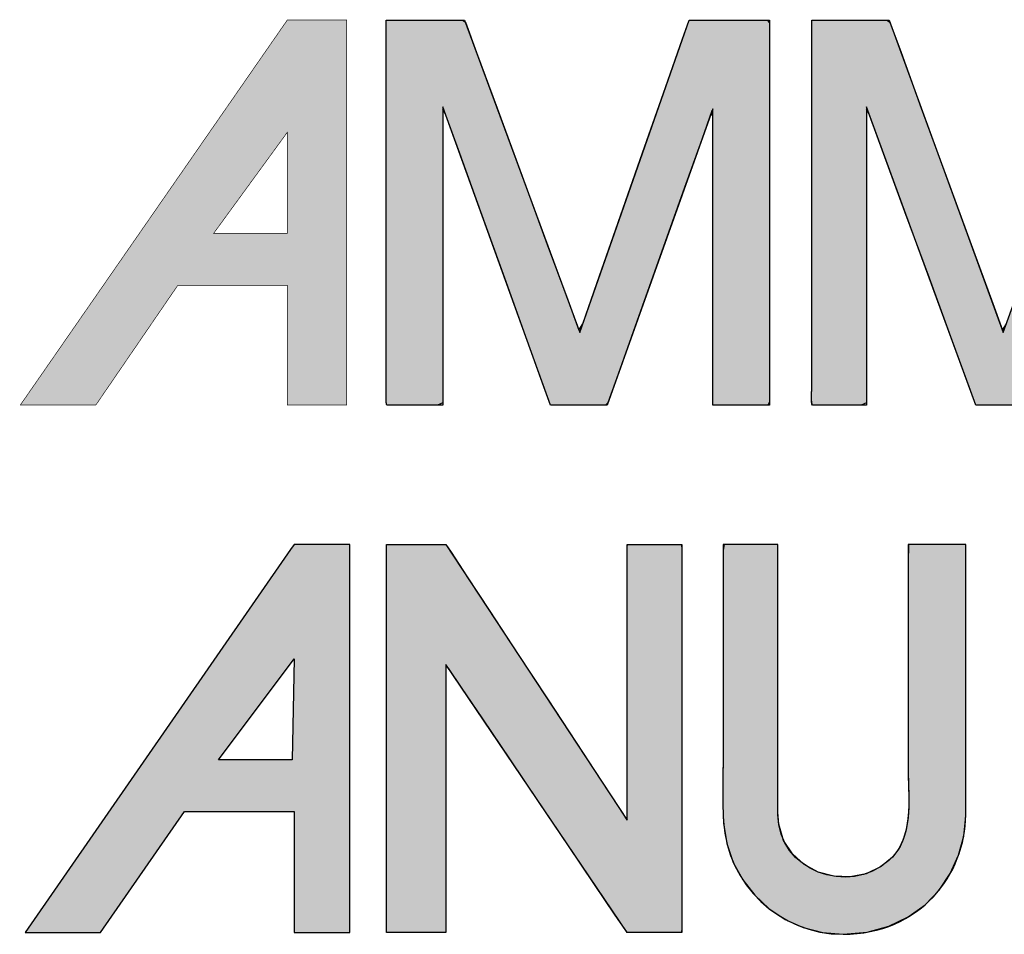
# Model space of a CAD drawing. Header units: inches. Extents: x 0 to 52.8, y 0 to 39.5.
# Tile 5 of 11: x 44.5 to 46.7, y 3.1 to 5.1. Entities that reach past the tile are written whole.
import ezdxf

# ---------------------------------------------------------------- set-up
doc = ezdxf.new("R2010")
doc.units = ezdxf.units.IN
doc.header["$MEASUREMENT"] = 0
doc.layers.add('Default', color=7, linetype='Continuous')

# ---------------------------------------------------------------- blocks, each defined once
blk = doc.blocks.new('block_2')
at = {"layer": 'Default', "linetype": 'Continuous'}
h = blk.add_hatch(color=7, dxfattribs=at)
h.paths.add_polyline_path([(-0.5436333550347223, 0.2206353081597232), (-0.6911349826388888, 0.0079345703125), (-0.6491834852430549, 0.0079345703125), (-0.6024983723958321, 0.0750664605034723), (-0.5416666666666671, 0.0750664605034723), (-0.5416666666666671, 0.0079345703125), (-0.5107286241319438, 0.0079345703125), (-0.5107286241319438, 0.2234700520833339), (-0.5416666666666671, 0.2234700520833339)])
h.paths.add_polyline_path([(-0.5836452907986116, 0.1038750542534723), (-0.5427110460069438, 0.1038750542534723), (-0.5416666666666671, 0.160013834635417)])
for points in [[(-0.4902818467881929, 0.2234700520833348), (-0.4902818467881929, 0.208899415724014), (-0.4902818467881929, 0.1943299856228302), (-0.490281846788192, 0.1797614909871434), (-0.4902818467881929, 0.1651936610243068), (-0.490281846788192, 0.1506262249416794), (-0.490281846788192, 0.1360589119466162), (-0.490281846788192, 0.1214914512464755), (-0.4902818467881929, 0.1069235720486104), (-0.4902818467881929, 0.0923550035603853), (-0.4902818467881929, 0.0828404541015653), (-0.4902818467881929, 0.0720888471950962), (-0.490281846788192, 0.0602381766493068), (-0.4902818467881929, 0.0480375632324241), (-0.4902818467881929, 0.0362361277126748), (-0.490281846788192, 0.0255829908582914), (-0.490281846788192, 0.0168272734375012), (-0.4902818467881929, 0.0107180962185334), (-0.4902818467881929, 0.0080045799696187), (-0.4895269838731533, 0.0079345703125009), (-0.4868449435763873, 0.0079345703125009), (-0.4827233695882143, 0.0079345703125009), (-0.4776900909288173, 0.0079345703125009), (-0.4722729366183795, 0.0079345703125), (-0.4669997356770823, 0.0079345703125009), (-0.4623983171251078, 0.0079345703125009), (-0.4589965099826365, 0.0079345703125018), (-0.457322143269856, 0.0079345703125), (-0.4572347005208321, 0.0106414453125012), (-0.4572347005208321, 0.0220202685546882), (-0.4572347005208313, 0.0401025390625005), (-0.4572347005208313, 0.062509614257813), (-0.4572347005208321, 0.0868628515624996), (-0.4572347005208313, 0.1107836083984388), (-0.4572347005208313, 0.131893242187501), (-0.4572347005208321, 0.1478131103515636), (-0.4572347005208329, 0.156164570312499), (-0.4558237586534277, 0.1547733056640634), (-0.4486228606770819, 0.1441218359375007), (-0.4367439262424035, 0.1265506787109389), (-0.4217950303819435, 0.1044384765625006), (-0.4053842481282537, 0.0801638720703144), (-0.3891196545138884, 0.0561055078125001), (-0.3746093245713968, 0.0346420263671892), (-0.3634613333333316, 0.0181520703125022), (-0.3572837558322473, 0.0090142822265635), (-0.3562386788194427, 0.0079345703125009), (-0.3542171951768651, 0.0079345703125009), (-0.3507392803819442, 0.0079345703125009), (-0.3462904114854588, 0.0079345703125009), (-0.3413560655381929, 0.0079345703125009), (-0.3364217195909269, 0.0079345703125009), (-0.3319728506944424, 0.0079345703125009), (-0.3284949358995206, 0.0079345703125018), (-0.326473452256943, 0.0079345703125), (-0.3261583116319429, 0.0094972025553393), (-0.326158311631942, 0.0227220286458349), (-0.3261583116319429, 0.0465874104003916), (-0.326158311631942, 0.0776508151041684), (-0.3261583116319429, 0.1124697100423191), (-0.326158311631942, 0.1476015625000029), (-0.3261583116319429, 0.1796038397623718), (-0.3261583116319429, 0.205034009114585), (-0.3261583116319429, 0.2204495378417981), (-0.3263003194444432, 0.2234700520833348), (-0.3280048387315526, 0.2234700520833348), (-0.3312540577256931, 0.2234700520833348), (-0.335562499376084, 0.2234700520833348), (-0.340444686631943, 0.2234700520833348), (-0.3454151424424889, 0.2234700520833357), (-0.349988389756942, 0.2234700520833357), (-0.35367895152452, 0.2234700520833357), (-0.3560013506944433, 0.2234700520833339), (-0.356553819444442, 0.223064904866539), (-0.3565538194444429, 0.2153070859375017), (-0.356553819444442, 0.1995455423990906), (-0.3565538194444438, 0.1782258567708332), (-0.3565538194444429, 0.1537936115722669), (-0.3565538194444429, 0.1286943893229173), (-0.356553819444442, 0.1053737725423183), (-0.3565538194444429, 0.0862773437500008), (-0.356553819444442, 0.0738506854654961), (-0.3566730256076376, 0.0705344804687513), (-0.361215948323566, 0.0774434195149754), (-0.3711678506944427, 0.0925784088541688), (-0.3849206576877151, 0.1134938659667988), (-0.4008662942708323, 0.1377442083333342), (-0.417396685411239, 0.1628838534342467), (-0.4329037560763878, 0.1864672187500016), (-0.4457794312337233, 0.2060487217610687), (-0.454415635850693, 0.2191827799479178), (-0.4572445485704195, 0.2234700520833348), (-0.4585481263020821, 0.2234700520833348), (-0.4616751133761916, 0.2234700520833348), (-0.4660976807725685, 0.2234700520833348), (-0.4712879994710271, 0.2234700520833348), (-0.4767182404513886, 0.2234700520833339), (-0.4818605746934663, 0.2234700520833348), (-0.4861871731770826, 0.2234700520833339), (-0.4891702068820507, 0.2234700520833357)], [(-0.2365044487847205, 0.00689697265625), (-0.2231028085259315, 0.0080530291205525), (-0.2109913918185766, 0.0113479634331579), (-0.2002413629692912, 0.0165219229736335), (-0.1909238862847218, 0.023315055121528), (-0.1831101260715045, 0.0314675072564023), (-0.1768712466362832, 0.0407194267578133), (-0.1722784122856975, 0.0508109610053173), (-0.169402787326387, 0.0614822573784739), (-0.1683155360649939, 0.0724734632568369), (-0.1683078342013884, 0.0776792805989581), (-0.1683078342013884, 0.0905451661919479), (-0.1683078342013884, 0.1097268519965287), (-0.1683078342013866, 0.1328286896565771), (-0.1683078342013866, 0.1574550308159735), (-0.1683078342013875, 0.1812102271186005), (-0.1683078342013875, 0.2016986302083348), (-0.1683078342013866, 0.216524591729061), (-0.1683078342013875, 0.223292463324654), (-0.1690380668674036, 0.2234700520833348), (-0.1716325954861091, 0.2234700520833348), (-0.1756196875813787, 0.2234700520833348), (-0.1804887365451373, 0.2234700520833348), (-0.1857291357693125, 0.2234700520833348), (-0.1908302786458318, 0.2234700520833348), (-0.1952815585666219, 0.2234700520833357), (-0.1985723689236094, 0.2234700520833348), (-0.2001921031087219, 0.2234700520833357), (-0.2002766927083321, 0.2134863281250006), (-0.2002766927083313, 0.1997587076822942), (-0.2002766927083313, 0.1860310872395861), (-0.2002766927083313, 0.172303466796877), (-0.2002766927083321, 0.1585758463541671), (-0.2002766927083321, 0.1448482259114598), (-0.2002766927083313, 0.1311206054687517), (-0.2002766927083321, 0.1173929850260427), (-0.2002766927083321, 0.1036653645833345), (-0.2002355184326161, 0.09506064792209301), (-0.2000779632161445, 0.0891793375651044), (-0.1999517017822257, 0.0831439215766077), (-0.2000214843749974, 0.0770627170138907), (-0.2004520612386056, 0.0710440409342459), (-0.2014081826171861, 0.0651962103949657), (-0.203054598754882, 0.0596275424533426), (-0.2055560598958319, 0.0544463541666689), (-0.209077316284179, 0.0497609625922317), (-0.215264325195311, 0.0446130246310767), (-0.2236735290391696, 0.0405626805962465), (-0.2326099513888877, 0.0387755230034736), (-0.2416265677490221, 0.0391166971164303), (-0.2502763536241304, 0.0414513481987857), (-0.25811228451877, 0.0456446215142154), (-0.2646873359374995, 0.0515616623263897), (-0.269554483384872, 0.0590676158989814), (-0.2722667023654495, 0.0680276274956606), (-0.2726779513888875, 0.074566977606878), (-0.2726779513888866, 0.0837700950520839), (-0.2726779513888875, 0.1003779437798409), (-0.2726779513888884, 0.1219948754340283), (-0.2726779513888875, 0.1462252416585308), (-0.2726779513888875, 0.170673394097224), (-0.2726779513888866, 0.1929436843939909), (-0.2726779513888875, 0.2106404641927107), (-0.2726779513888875, 0.2213680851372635), (-0.2728201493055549, 0.2234700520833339), (-0.2745269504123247, 0.2234700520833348), (-0.2777805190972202, 0.2234700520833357), (-0.2820947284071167, 0.2234700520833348), (-0.2869834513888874, 0.2234700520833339), (-0.2919605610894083, 0.2234700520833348), (-0.2965399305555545, 0.2234700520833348), (-0.3002354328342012, 0.2234700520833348), (-0.3025609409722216, 0.2234700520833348), (-0.3031141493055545, 0.2201088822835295), (-0.3031141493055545, 0.2077851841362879), (-0.3031141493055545, 0.1954623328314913), (-0.3031141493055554, 0.1831402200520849), (-0.3031141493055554, 0.170818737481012), (-0.3031141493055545, 0.1584977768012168), (-0.3031141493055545, 0.1461772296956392), (-0.3031141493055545, 0.1338569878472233), (-0.3031141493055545, 0.1215369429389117), (-0.3031149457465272, 0.1106245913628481), (-0.3031437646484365, 0.1060375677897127), (-0.3032013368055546, 0.1014381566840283), (-0.3032703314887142, 0.0968300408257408), (-0.3033334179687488, 0.0922169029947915), (-0.303373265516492, 0.0876024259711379), (-0.3033725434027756, 0.0829902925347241), (-0.3033139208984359, 0.0783841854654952), (-0.3031800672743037, 0.0737877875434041), (-0.3029089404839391, 0.0685671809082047), (-0.3011036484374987, 0.0573155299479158), (-0.2975098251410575, 0.0467937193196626), (-0.2922968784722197, 0.0371603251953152), (-0.2856342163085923, 0.0285739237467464), (-0.2776912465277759, 0.0211930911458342), (-0.2686373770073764, 0.0151764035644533), (-0.2586420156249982, 0.0106824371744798), (-0.2478745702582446, 0.0078697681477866)]]:
    blk.add_hatch(color=7, dxfattribs=at).paths.add_polyline_path(points)
at = {"layer": 'Default', "color": 7, "linetype": 'Continuous'}
for p, q in [((-0.543633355, 0.2206353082), (-0.6911349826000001, 0.0079345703)), ((-0.5416666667, 0.2234700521), (-0.543633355, 0.2206353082)), ((-0.5107286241, 0.2234700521), (-0.5416666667, 0.2234700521)), ((-0.5107286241, 0.0079345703), (-0.5107286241, 0.2234700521)), ((-0.5836452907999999, 0.1038750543), (-0.5416666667, 0.1600138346)), ((-0.5416666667, 0.1600138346), (-0.542711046, 0.1038750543)), ((-0.542711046, 0.1038750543), (-0.5836452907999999, 0.1038750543)), ((-0.6491834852, 0.0079345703), (-0.6024983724, 0.0750664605)), ((-0.6024983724, 0.0750664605), (-0.5416666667, 0.0750664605)), ((-0.5416666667, 0.0750664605), (-0.5416666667, 0.0079345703)), ((-0.6911349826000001, 0.0079345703), (-0.6491834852, 0.0079345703)), ((-0.5416666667, 0.0079345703), (-0.5107286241, 0.0079345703))]:
    blk.add_line(p, q, dxfattribs=at)
for points in [[(-0.4902818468, 0.2234700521), (-0.4891702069, 0.2234700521), (-0.4861871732, 0.2234700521), (-0.4818605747, 0.2234700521), (-0.4767182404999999, 0.2234700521), (-0.4712879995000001, 0.2234700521), (-0.4660976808, 0.2234700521), (-0.4616751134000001, 0.2234700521), (-0.4585481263, 0.2234700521), (-0.4572445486, 0.2234700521), (-0.4544156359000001, 0.2191827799), (-0.4457794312, 0.2060487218), (-0.4329037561, 0.1864672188), (-0.4173966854, 0.1628838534), (-0.4008662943, 0.1377442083), (-0.3849206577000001, 0.113493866), (-0.3711678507, 0.0925784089), (-0.3612159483, 0.0774434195), (-0.3566730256, 0.0705344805), (-0.3565538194, 0.0738506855), (-0.3565538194, 0.0862773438), (-0.3565538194, 0.1053737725), (-0.3565538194, 0.1286943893), (-0.3565538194, 0.1537936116), (-0.3565538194, 0.1782258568), (-0.3565538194, 0.1995455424), (-0.3565538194, 0.2153070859), (-0.3565538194, 0.2230649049), (-0.3560013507, 0.2234700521), (-0.3536789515, 0.2234700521), (-0.3499883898, 0.2234700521), (-0.3454151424, 0.2234700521), (-0.3404446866, 0.2234700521), (-0.3355624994, 0.2234700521), (-0.3312540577, 0.2234700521), (-0.3280048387, 0.2234700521), (-0.3263003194, 0.2234700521), (-0.3261583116, 0.2204495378), (-0.3261583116, 0.2050340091), (-0.3261583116, 0.1796038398), (-0.3261583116, 0.1476015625), (-0.3261583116, 0.11246971), (-0.3261583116, 0.07765081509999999), (-0.3261583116, 0.0465874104), (-0.3261583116, 0.0227220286), (-0.3261583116, 0.0094972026), (-0.3264734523, 0.0079345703), (-0.3284949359, 0.0079345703), (-0.3319728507, 0.0079345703), (-0.3364217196, 0.0079345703), (-0.3413560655, 0.0079345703), (-0.3462904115, 0.0079345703), (-0.3507392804, 0.0079345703), (-0.3542171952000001, 0.0079345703), (-0.3562386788, 0.0079345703), (-0.3572837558, 0.0090142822), (-0.3634613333, 0.0181520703), (-0.3746093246, 0.0346420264), (-0.3891196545, 0.0561055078), (-0.4053842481, 0.0801638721), (-0.4217950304, 0.1044384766), (-0.4367439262, 0.1265506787), (-0.4486228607, 0.1441218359), (-0.4558237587, 0.1547733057), (-0.4572347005, 0.1561645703), (-0.4572347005, 0.1478131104), (-0.4572347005, 0.1318932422), (-0.4572347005, 0.1107836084), (-0.4572347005, 0.0868628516), (-0.4572347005, 0.0625096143), (-0.4572347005, 0.0401025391), (-0.4572347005, 0.0220202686), (-0.4572347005, 0.0106414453), (-0.4573221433, 0.0079345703), (-0.45899651, 0.0079345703), (-0.4623983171, 0.0079345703), (-0.4669997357, 0.0079345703), (-0.4722729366, 0.0079345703), (-0.4776900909, 0.0079345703), (-0.4827233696, 0.0079345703), (-0.4868449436, 0.0079345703), (-0.4895269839, 0.0079345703), (-0.4902818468, 0.00800458), (-0.4902818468, 0.0107180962), (-0.4902818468, 0.0168272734), (-0.4902818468, 0.0255829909), (-0.4902818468, 0.0362361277), (-0.4902818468, 0.0480375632), (-0.4902818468, 0.0602381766), (-0.4902818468, 0.0720888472), (-0.4902818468, 0.0828404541), (-0.4902818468, 0.0923550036), (-0.4902818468, 0.106923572), (-0.4902818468, 0.1214914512), (-0.4902818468, 0.1360589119), (-0.4902818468, 0.1506262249), (-0.4902818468, 0.165193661), (-0.4902818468, 0.179761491), (-0.4902818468, 0.1943299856), (-0.4902818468, 0.2088994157), (-0.4902818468, 0.2234700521)], [(-0.2365044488, 0.0068969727), (-0.2231028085, 0.008053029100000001), (-0.2109913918, 0.0113479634), (-0.200241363, 0.016521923), (-0.1909238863, 0.0233150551), (-0.1831101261, 0.0314675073), (-0.1768712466, 0.0407194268), (-0.1722784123, 0.05081096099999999), (-0.1694027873, 0.0614822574), (-0.1683155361, 0.0724734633), (-0.1683078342, 0.0776792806), (-0.1683078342, 0.09054516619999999), (-0.1683078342, 0.109726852), (-0.1683078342, 0.1328286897), (-0.1683078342, 0.1574550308), (-0.1683078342, 0.1812102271), (-0.1683078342, 0.2016986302), (-0.1683078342, 0.2165245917), (-0.1683078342, 0.2232924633), (-0.1690380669, 0.2234700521), (-0.1716325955, 0.2234700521), (-0.1756196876, 0.2234700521), (-0.1804887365, 0.2234700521), (-0.1857291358, 0.2234700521), (-0.1908302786, 0.2234700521), (-0.1952815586, 0.2234700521), (-0.1985723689, 0.2234700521), (-0.2001921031, 0.2234700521), (-0.2002766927, 0.2134863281), (-0.2002766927, 0.1997587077), (-0.2002766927, 0.1860310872), (-0.2002766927, 0.1723034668), (-0.2002766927, 0.1585758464), (-0.2002766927, 0.1448482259), (-0.2002766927, 0.1311206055), (-0.2002766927, 0.117392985), (-0.2002766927, 0.1036653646), (-0.2002355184, 0.09506064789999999), (-0.2000779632, 0.08917933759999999), (-0.1999517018, 0.0831439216), (-0.2000214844, 0.077062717), (-0.2004520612, 0.0710440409), (-0.2014081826, 0.0651962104), (-0.2030545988, 0.0596275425), (-0.2055560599, 0.0544463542), (-0.2090773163, 0.0497609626), (-0.2152643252, 0.0446130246), (-0.223673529, 0.0405626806), (-0.2326099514, 0.038775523), (-0.2416265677, 0.0391166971), (-0.2502763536, 0.0414513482), (-0.2581122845, 0.0456446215), (-0.2646873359, 0.05156166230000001), (-0.2695544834, 0.0590676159), (-0.2722667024, 0.0680276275), (-0.2726779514, 0.0745669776), (-0.2726779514, 0.0837700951), (-0.2726779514, 0.1003779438), (-0.2726779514, 0.1219948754), (-0.2726779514, 0.1462252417), (-0.2726779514, 0.1706733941), (-0.2726779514, 0.1929436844), (-0.2726779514, 0.2106404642), (-0.2726779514, 0.2213680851), (-0.2728201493, 0.2234700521), (-0.2745269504, 0.2234700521), (-0.2777805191, 0.2234700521), (-0.2820947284, 0.2234700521), (-0.2869834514, 0.2234700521), (-0.2919605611, 0.2234700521), (-0.2965399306, 0.2234700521), (-0.3002354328, 0.2234700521), (-0.302560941, 0.2234700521), (-0.3031141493, 0.2201088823), (-0.3031141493, 0.2077851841), (-0.3031141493, 0.1954623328), (-0.3031141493, 0.1831402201), (-0.3031141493, 0.1708187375), (-0.3031141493, 0.1584977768), (-0.3031141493, 0.1461772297), (-0.3031141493, 0.1338569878), (-0.3031141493, 0.1215369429), (-0.3031149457, 0.1106245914), (-0.3031437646, 0.1060375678), (-0.3032013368, 0.1014381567), (-0.3032703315, 0.0968300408), (-0.303333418, 0.092216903), (-0.3033732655, 0.087602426), (-0.3033725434, 0.0829902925), (-0.3033139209, 0.0783841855), (-0.3031800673, 0.0737877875), (-0.3029089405, 0.0685671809), (-0.3011036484, 0.0573155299), (-0.2975098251, 0.04679371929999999), (-0.2922968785, 0.0371603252), (-0.2856342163, 0.0285739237), (-0.2776912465, 0.0211930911), (-0.268637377, 0.0151764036), (-0.2586420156, 0.0106824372), (-0.2478745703, 0.0078697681), (-0.2365044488, 0.0068969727)]]:
    blk.add_lwpolyline(points, close=True, dxfattribs=at)
for points in [[(-0.4902818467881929, 0.2234700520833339), (-0.4902818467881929, 0.2234700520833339), (-0.4572347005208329, 0.2234700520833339), (-0.4572347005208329, 0.2234700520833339)], [(-0.4572347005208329, 0.2234700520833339), (-0.4572347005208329, 0.2234700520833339), (-0.3565538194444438, 0.0703531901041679), (-0.3565538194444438, 0.0703531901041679)], [(-0.3565538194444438, 0.0703531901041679), (-0.3565538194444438, 0.0703531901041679), (-0.3565538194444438, 0.2234700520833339), (-0.3565538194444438, 0.2234700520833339)], [(-0.3565538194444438, 0.2234700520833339), (-0.3565538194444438, 0.2234700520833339), (-0.3261583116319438, 0.2234700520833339), (-0.3261583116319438, 0.2234700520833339)], [(-0.3261583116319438, 0.2234700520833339), (-0.3261583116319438, 0.2234700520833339), (-0.3261583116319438, 0.0079345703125), (-0.3261583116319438, 0.0079345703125)], [(-0.2726779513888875, 0.2234700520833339), (-0.2726779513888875, 0.2234700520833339), (-0.3031141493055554, 0.2234700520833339), (-0.3031141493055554, 0.2234700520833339)], [(-0.2726779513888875, 0.0734795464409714), (-0.2726779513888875, 0.0734795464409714), (-0.2726779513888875, 0.2234700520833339), (-0.2726779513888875, 0.2234700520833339)], [(-0.1683078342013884, 0.2234700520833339), (-0.1683078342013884, 0.2234700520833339), (-0.2002766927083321, 0.2234700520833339), (-0.2002766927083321, 0.2234700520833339)], [(-0.1683078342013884, 0.0734795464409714), (-0.1683078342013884, 0.0734795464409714), (-0.1683078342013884, 0.2234700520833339), (-0.1683078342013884, 0.2234700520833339)], [(-0.3565538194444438, 0.0079345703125), (-0.3565538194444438, 0.0079345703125), (-0.4572347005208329, 0.1568603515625), (-0.4572347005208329, 0.1568603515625)], [(-0.4572347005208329, 0.1568603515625), (-0.4572347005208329, 0.1568603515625), (-0.4572347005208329, 0.0079345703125), (-0.4572347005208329, 0.0079345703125)], [(-0.2365044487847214, 0.00689697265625), (-0.1940104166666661, 0.00689697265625), (-0.1683078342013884, 0.039937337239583), (-0.1683078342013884, 0.0734795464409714)], [(-0.4572347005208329, 0.0079345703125), (-0.4572347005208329, 0.0079345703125), (-0.4902818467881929, 0.0079345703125), (-0.4902818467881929, 0.0079345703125)], [(-0.3261583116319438, 0.0079345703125), (-0.3261583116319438, 0.0079345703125), (-0.3565538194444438, 0.0079345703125), (-0.3565538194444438, 0.0079345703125)]]:
    blk.add_open_spline(points, degree=3, dxfattribs=at)
for points, knots in [([(-0.4902818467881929, 0.0079345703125), (-0.4902818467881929, 0.0079345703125), (-0.4902818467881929, 0.0669013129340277), (-0.4902818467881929, 0.0910305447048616), (-0.4902818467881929, 0.1351793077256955), (-0.4902818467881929, 0.1793145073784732), (-0.4902818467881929, 0.2234700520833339)], [0, 0, 0, 0, 0.5, 0.5, 0.5, 1, 1, 1, 1]), ([(-0.3031141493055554, 0.2234700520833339), (-0.3031141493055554, 0.1861233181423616), (-0.3031141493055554, 0.1487901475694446), (-0.3031141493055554, 0.1114569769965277), (-0.3031141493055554, 0.0975884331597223), (-0.303792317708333, 0.0834893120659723), (-0.3029785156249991, 0.069620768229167), (-0.3009304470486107, 0.034423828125), (-0.2717013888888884, 0.00689697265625), (-0.2365044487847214, 0.00689697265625)], [0, 0, 0, 0, 0.3333333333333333, 0.3333333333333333, 0.3333333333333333, 0.6666666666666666, 0.6666666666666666, 0.6666666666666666, 1, 1, 1, 1]), ([(-0.2002766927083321, 0.2234700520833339), (-0.2002766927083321, 0.1818712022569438), (-0.2002766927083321, 0.1402723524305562), (-0.2002766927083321, 0.09867350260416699), (-0.2002766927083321, 0.0817667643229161), (-0.1969943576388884, 0.0602959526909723), (-0.2110595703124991, 0.0478244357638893), (-0.233479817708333, 0.0279608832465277), (-0.2726779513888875, 0.0421413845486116), (-0.2726779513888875, 0.0734795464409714)], [0, 0, 0, 0, 0.3333333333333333, 0.3333333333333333, 0.3333333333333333, 0.6666666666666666, 0.6666666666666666, 0.6666666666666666, 1, 1, 1, 1])]:
    blk.add_open_spline(points, degree=3, knots=knots, dxfattribs=at)
blk = doc.blocks.new('Block1')
at = {"layer": 'Default', "linetype": 'Continuous'}
h = blk.add_hatch(color=7, dxfattribs=at)
h.paths.add_polyline_path([(1.547458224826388, 1.214484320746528), (1.546671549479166, 1.213324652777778), (1.399041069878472, 1.000522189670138), (1.441012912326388, 1.000522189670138), (1.486626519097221, 1.067118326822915), (1.547458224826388, 1.067118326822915), (1.547458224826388, 1.000522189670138), (1.580485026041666, 1.000522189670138), (1.580485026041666, 1.214484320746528)])
h.paths.add_polyline_path([(1.547458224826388, 1.09597439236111), (1.547458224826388, 1.152065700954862), (1.506551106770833, 1.09597439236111)])
for points in [[(1.602511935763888, 1.214484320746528), (1.602511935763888, 1.194764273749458), (1.602511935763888, 1.175044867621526), (1.602511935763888, 1.155325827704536), (1.602511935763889, 1.135606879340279), (1.602511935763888, 1.115887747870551), (1.602511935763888, 1.096168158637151), (1.602511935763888, 1.079426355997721), (1.602511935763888, 1.068640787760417), (1.602511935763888, 1.057854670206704), (1.602511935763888, 1.047068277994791), (1.602511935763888, 1.036281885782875), (1.602511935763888, 1.025495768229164), (1.602511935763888, 1.014710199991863), (1.60250075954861, 1.010583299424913), (1.60245747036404, 1.009053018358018), (1.60241189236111, 1.006972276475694), (1.6023972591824, 1.004710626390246), (1.602446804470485, 1.002637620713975), (1.602593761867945, 1.001122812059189), (1.602871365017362, 1.000535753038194), (1.607538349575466, 1.000535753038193), (1.612206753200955, 1.000535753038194), (1.616876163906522, 1.000535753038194), (1.621546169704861, 1.000535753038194), (1.62621635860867, 1.000535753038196), (1.630886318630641, 1.000535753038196), (1.633999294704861, 1.001737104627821), (1.633999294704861, 1.017768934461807), (1.633999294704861, 1.047222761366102), (1.633999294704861, 1.083387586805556), (1.633999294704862, 1.11955241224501), (1.633999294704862, 1.149006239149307), (1.633999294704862, 1.165038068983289), (1.635672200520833, 1.161599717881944), (1.64333470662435, 1.140348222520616), (1.655030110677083, 1.107911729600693), (1.668338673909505, 1.071001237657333), (1.680840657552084, 1.036327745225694), (1.690116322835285, 1.010602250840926), (1.693745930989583, 1.000535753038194), (1.695658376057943, 1.000535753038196), (1.700545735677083, 1.000535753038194), (1.707133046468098, 1.000535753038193), (1.714145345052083, 1.000535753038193), (1.72030766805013, 1.000535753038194), (1.724345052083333, 1.000535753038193), (1.725652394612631, 1.001729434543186), (1.731335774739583, 1.017658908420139), (1.741777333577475, 1.04692468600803), (1.754597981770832, 1.082858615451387), (1.767418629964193, 1.11879254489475), (1.777860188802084, 1.14805832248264), (1.783543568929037, 1.163987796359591), (1.783969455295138, 1.160571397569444), (1.783969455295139, 1.139455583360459), (1.783969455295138, 1.107226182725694), (1.783969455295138, 1.070551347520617), (1.783969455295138, 1.036099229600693), (1.783969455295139, 1.010537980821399), (1.783969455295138, 1.000535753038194), (1.785881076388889, 1.000535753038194), (1.790766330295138, 1.000535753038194), (1.797350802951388, 1.000535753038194), (1.804360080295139, 1.000535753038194), (1.810519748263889, 1.000535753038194), (1.814555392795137, 1.000535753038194), (1.815436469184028, 1.00208688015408), (1.815436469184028, 1.02278640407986), (1.815436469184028, 1.060815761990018), (1.815436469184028, 1.107510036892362), (1.815436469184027, 1.154204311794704), (1.815436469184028, 1.192233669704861), (1.815436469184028, 1.212933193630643), (1.814187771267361, 1.214484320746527), (1.808468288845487, 1.214484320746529), (1.79973855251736, 1.214484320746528), (1.789804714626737, 1.214484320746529), (1.78047292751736, 1.214484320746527), (1.773549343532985, 1.214484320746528), (1.770840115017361, 1.214484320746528), (1.767145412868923, 1.203938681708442), (1.75770339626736, 1.176988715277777), (1.744977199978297, 1.140664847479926), (1.73142995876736, 1.101997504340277), (1.719524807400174, 1.068017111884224), (1.71172488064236, 1.045754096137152), (1.709558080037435, 1.042152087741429), (1.703367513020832, 1.05894699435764), (1.691994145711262, 1.089802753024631), (1.678029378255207, 1.127688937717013), (1.664064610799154, 1.165575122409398), (1.652691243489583, 1.19643088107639), (1.646500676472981, 1.2132257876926), (1.644818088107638, 1.214484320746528), (1.63923602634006, 1.214484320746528), (1.630716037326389, 1.214484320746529), (1.621020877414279, 1.214484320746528), (1.611913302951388, 1.214484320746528), (1.605156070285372, 1.214484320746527)], [(1.839023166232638, 1.214484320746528), (1.839023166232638, 1.194764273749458), (1.839023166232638, 1.175044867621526), (1.839023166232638, 1.155325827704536), (1.839023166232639, 1.135606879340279), (1.839023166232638, 1.115887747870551), (1.839023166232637, 1.096168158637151), (1.839023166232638, 1.079426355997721), (1.839023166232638, 1.068640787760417), (1.839023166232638, 1.057854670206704), (1.839023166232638, 1.047068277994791), (1.839023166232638, 1.036281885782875), (1.839023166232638, 1.025495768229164), (1.839023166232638, 1.014710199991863), (1.839011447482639, 1.010571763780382), (1.838965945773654, 1.009032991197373), (1.838917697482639, 1.006951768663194), (1.838901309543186, 1.004694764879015), (1.838951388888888, 1.002628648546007), (1.83910254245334, 1.001120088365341), (1.839389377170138, 1.000535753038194), (1.843894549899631, 1.000535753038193), (1.8484007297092, 1.000535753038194), (1.85290709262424, 1.000535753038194), (1.857412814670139, 1.000535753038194), (1.861917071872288, 1.000535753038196), (1.866419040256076, 1.000535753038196), (1.869418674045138, 1.001737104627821), (1.869418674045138, 1.017768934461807), (1.869418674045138, 1.047222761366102), (1.869418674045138, 1.083387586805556), (1.869418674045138, 1.11955241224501), (1.869418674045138, 1.149006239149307), (1.869418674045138, 1.165038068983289), (1.871121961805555, 1.161599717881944), (1.878923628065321, 1.140348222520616), (1.890831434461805, 1.107911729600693), (1.904381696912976, 1.071001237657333), (1.917110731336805, 1.036327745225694), (1.926554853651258, 1.010602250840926), (1.930250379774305, 1.000535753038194), (1.932098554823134, 1.000535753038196), (1.936821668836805, 1.000535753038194), (1.943187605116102, 1.000535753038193), (1.949964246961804, 1.000535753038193), (1.955919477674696, 1.000535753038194), (1.959821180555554, 1.000535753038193), (1.96111424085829, 1.001729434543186), (1.967002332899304, 1.017658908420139), (1.977819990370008, 1.04692468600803), (1.991102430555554, 1.082858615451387), (2.004384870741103, 1.11879254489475), (2.015202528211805, 1.14805832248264), (2.021090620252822, 1.163987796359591), (2.021531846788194, 1.160571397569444), (2.021531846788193, 1.139455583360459), (2.021531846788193, 1.107226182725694), (2.021531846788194, 1.070551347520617), (2.021531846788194, 1.036099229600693), (2.021531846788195, 1.010537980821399), (2.021531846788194, 1.000535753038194), (2.023378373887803, 1.000535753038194), (2.028097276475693, 1.000535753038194), (2.034457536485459, 1.000535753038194), (2.041228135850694, 1.000535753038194), (2.047178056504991, 1.000535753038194), (2.051076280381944, 1.000535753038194), (2.051927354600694, 1.00208688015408), (2.051927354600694, 1.02278640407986), (2.051927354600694, 1.060815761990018), (2.051927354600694, 1.107510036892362), (2.051927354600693, 1.154204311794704), (2.051927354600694, 1.192233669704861), (2.051927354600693, 1.212933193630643), (2.050707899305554, 1.214484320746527), (2.04512235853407, 1.214484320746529), (2.036597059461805, 1.214484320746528), (2.026895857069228, 1.214484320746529), (2.017782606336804, 1.214484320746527), (2.011021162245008, 1.214484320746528), (2.008375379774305, 1.214484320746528), (2.004553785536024, 1.203938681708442), (1.994787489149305, 1.176988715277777), (1.981624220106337, 1.140664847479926), (1.967611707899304, 1.101997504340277), (1.9552976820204, 1.068017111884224), (1.947229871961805, 1.045754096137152), (1.945008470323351, 1.042152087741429), (1.938869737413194, 1.05894699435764), (1.927591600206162, 1.089802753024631), (1.913743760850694, 1.127688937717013), (1.899895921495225, 1.165575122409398), (1.888617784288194, 1.19643088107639), (1.882479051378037, 1.2132257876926), (1.880815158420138, 1.214484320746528), (1.875300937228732, 1.214484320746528), (1.866884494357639, 1.214484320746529), (1.857307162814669, 1.214484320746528), (1.848310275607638, 1.214484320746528), (1.841635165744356, 1.214484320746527)]]:
    blk.add_hatch(color=7, dxfattribs=at).paths.add_polyline_path(points)
at = {"layer": 'Default', "color": 7, "linetype": 'Continuous', "const_width": 0.00035}
for points in [[(1.5474582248, 1.2144843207), (1.5466715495, 1.2133246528), (1.3990410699, 1.0005221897), (1.4410129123, 1.0005221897), (1.4866265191, 1.0671183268), (1.5474582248, 1.0671183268), (1.5474582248, 1.0005221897), (1.580485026, 1.0005221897), (1.580485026, 1.2144843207), (1.5474582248, 1.2144843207)], [(1.5474582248, 1.0959743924), (1.5065511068, 1.0959743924), (1.5474582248, 1.152065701), (1.5474582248, 1.0959743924)]]:
    blk.add_lwpolyline(points, close=True, dxfattribs=at)
at = {"layer": 'Default', "color": 7, "linetype": 'Continuous'}
blk.add_lwpolyline([(1.6025119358, 1.2144843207), (1.6051560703, 1.2144843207), (1.611913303, 1.2144843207), (1.6210208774, 1.2144843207), (1.6307160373, 1.2144843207), (1.6392360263, 1.2144843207), (1.6448180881, 1.2144843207), (1.6465006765, 1.2132257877), (1.6526912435, 1.1964308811), (1.6640646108, 1.1655751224), (1.6780293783, 1.1276889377), (1.6919941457, 1.089802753), (1.703367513, 1.0589469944), (1.70955808, 1.0421520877), (1.7117248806, 1.0457540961), (1.7195248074, 1.0680171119), (1.7314299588, 1.1019975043), (1.7449772, 1.1406648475), (1.7577033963, 1.1769887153), (1.7671454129, 1.2039386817), (1.770840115, 1.2144843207), (1.7735493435, 1.2144843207), (1.7804729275, 1.2144843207), (1.7898047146, 1.2144843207), (1.7997385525, 1.2144843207), (1.8084682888, 1.2144843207), (1.8141877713, 1.2144843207), (1.8154364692, 1.2129331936), (1.8154364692, 1.1922336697), (1.8154364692, 1.1542043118), (1.8154364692, 1.1075100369), (1.8154364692, 1.060815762), (1.8154364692, 1.0227864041), (1.8154364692, 1.0020868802), (1.8145553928, 1.000535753), (1.8105197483, 1.000535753), (1.8043600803, 1.000535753), (1.797350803, 1.000535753), (1.7907663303, 1.000535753), (1.7858810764, 1.000535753), (1.7839694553, 1.000535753), (1.7839694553, 1.0105379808), (1.7839694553, 1.0360992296), (1.7839694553, 1.0705513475), (1.7839694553, 1.1072261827), (1.7839694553, 1.1394555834), (1.7839694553, 1.1605713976), (1.7835435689, 1.1639877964), (1.7778601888, 1.1480583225), (1.76741863, 1.1187925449), (1.7545979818, 1.0828586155), (1.7417773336, 1.046924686), (1.7313357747, 1.0176589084), (1.7256523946, 1.0017294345), (1.7243450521, 1.000535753), (1.7203076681, 1.000535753), (1.7141453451, 1.000535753), (1.7071330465, 1.000535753), (1.7005457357, 1.000535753), (1.6956583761, 1.000535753), (1.693745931, 1.000535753), (1.6901163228, 1.0106022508), (1.6808406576, 1.0363277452), (1.6683386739, 1.0710012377), (1.6550301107, 1.1079117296), (1.6433347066, 1.1403482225), (1.6356722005, 1.1615997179), (1.6339992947, 1.165038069), (1.6339992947, 1.1490062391), (1.6339992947, 1.1195524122), (1.6339992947, 1.0833875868), (1.6339992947, 1.0472227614), (1.6339992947, 1.0177689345), (1.6339992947, 1.0017371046), (1.6308863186, 1.000535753), (1.6262163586, 1.000535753), (1.6215461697, 1.000535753), (1.6168761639, 1.000535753), (1.6122067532, 1.000535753), (1.6075383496, 1.000535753), (1.602871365, 1.000535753), (1.6025937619, 1.0011228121), (1.6024468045, 1.0026376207), (1.6023972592, 1.0047106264), (1.6024118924, 1.0069722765), (1.6024574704, 1.0090530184), (1.6025007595, 1.0105832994), (1.6025119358, 1.0147102), (1.6025119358, 1.0254957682), (1.6025119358, 1.0362818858), (1.6025119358, 1.047068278), (1.6025119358, 1.0578546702), (1.6025119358, 1.0686407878), (1.6025119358, 1.079426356), (1.6025119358, 1.0961681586), (1.6025119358, 1.1158877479), (1.6025119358, 1.1356068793), (1.6025119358, 1.1553258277), (1.6025119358, 1.1750448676), (1.6025119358, 1.1947642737), (1.6025119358, 1.2144843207)], close=True, dxfattribs=at)
blk.add_lwpolyline([(1.949964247, 1.000535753), (1.9431876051, 1.000535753), (1.9368216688, 1.000535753), (1.9320985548, 1.000535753), (1.9302503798, 1.000535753), (1.9265548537, 1.0106022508), (1.9171107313, 1.0363277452), (1.9043816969, 1.0710012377), (1.8908314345, 1.1079117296), (1.8789236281, 1.1403482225), (1.8711219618, 1.1615997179), (1.869418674, 1.165038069), (1.869418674, 1.1490062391), (1.869418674, 1.1195524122), (1.869418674, 1.0833875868), (1.869418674, 1.0472227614), (1.869418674, 1.0177689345), (1.869418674, 1.0017371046), (1.8664190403, 1.000535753), (1.8619170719, 1.000535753), (1.8574128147, 1.000535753), (1.8529070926, 1.000535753), (1.8484007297, 1.000535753), (1.8438945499, 1.000535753), (1.8393893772, 1.000535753), (1.8391025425, 1.0011200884), (1.8389513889, 1.0026286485), (1.8389013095, 1.0046947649), (1.8389176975, 1.0069517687), (1.8389659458, 1.0090329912), (1.8390114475, 1.0105717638), (1.8390231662, 1.0147102), (1.8390231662, 1.0254957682), (1.8390231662, 1.0362818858), (1.8390231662, 1.047068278), (1.8390231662, 1.0578546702), (1.8390231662, 1.0686407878), (1.8390231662, 1.079426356), (1.8390231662, 1.0961681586), (1.8390231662, 1.1158877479), (1.8390231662, 1.1356068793), (1.8390231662, 1.1553258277), (1.8390231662, 1.1750448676), (1.8390231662, 1.1947642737), (1.8390231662, 1.2144843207), (1.8390231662, 1.2144843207), (1.8416351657, 1.2144843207), (1.8483102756, 1.2144843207), (1.8573071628, 1.2144843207), (1.8668844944, 1.2144843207), (1.8753009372, 1.2144843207), (1.8808151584, 1.2144843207), (1.8824790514, 1.2132257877), (1.8886177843, 1.1964308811), (1.8998959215, 1.1655751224), (1.9137437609, 1.1276889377), (1.9275916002, 1.089802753), (1.9388697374, 1.0589469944), (1.9450084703, 1.0421520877), (1.947229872, 1.0457540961)], dxfattribs=at)
for points in [[(1.63399929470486, 1.000535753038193), (1.62362331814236, 1.000535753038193), (1.613240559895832, 1.000535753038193), (1.602871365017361, 1.000535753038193), (1.602084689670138, 1.000535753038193), (1.602511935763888, 1.010145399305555), (1.602511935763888, 1.011115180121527), (1.602511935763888, 1.035081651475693), (1.602511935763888, 1.059054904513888), (1.602511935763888, 1.083021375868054), (1.602511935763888, 1.126844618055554), (1.602511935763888, 1.170661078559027), (1.602511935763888, 1.214484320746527)], [(1.869418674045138, 1.000535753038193), (1.859422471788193, 1.000535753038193), (1.849399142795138, 1.000535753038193), (1.839389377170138, 1.000535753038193), (1.838575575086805, 1.000535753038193), (1.839023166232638, 1.01009792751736), (1.839023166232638, 1.011115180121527), (1.839023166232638, 1.035081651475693), (1.839023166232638, 1.059054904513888), (1.839023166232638, 1.083021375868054), (1.839023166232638, 1.126844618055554), (1.839023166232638, 1.170661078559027), (1.839023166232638, 1.214484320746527)]]:
    blk.add_open_spline(points, degree=3, knots=[0, 0, 0, 0, 0.25, 0.25, 0.25, 0.5, 0.5, 0.5, 0.75, 0.75, 0.75, 1, 1, 1, 1], dxfattribs=at)
for points in [[(1.602511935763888, 1.214484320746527), (1.602511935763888, 1.214484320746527), (1.646036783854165, 1.214484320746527), (1.646036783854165, 1.214484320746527)], [(1.646036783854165, 1.214484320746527), (1.646036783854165, 1.214484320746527), (1.710021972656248, 1.040893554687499), (1.710021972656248, 1.040893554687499)], [(1.710021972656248, 1.040893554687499), (1.710021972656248, 1.040893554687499), (1.77084011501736, 1.214484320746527), (1.77084011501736, 1.214484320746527)], [(1.77084011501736, 1.214484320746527), (1.77084011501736, 1.214484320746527), (1.815436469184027, 1.214484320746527), (1.815436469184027, 1.214484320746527)], [(1.815436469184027, 1.214484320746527), (1.815436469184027, 1.214484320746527), (1.815436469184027, 1.000535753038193), (1.815436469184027, 1.000535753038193)], [(1.839023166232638, 1.214484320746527), (1.839023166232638, 1.214484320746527), (1.882019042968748, 1.214484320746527), (1.882019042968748, 1.214484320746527)], [(1.882019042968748, 1.214484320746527), (1.882019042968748, 1.214484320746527), (1.945468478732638, 1.040893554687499), (1.945468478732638, 1.040893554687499)], [(1.945468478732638, 1.040893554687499), (1.945468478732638, 1.040893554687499), (2.008375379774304, 1.214484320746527), (2.008375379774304, 1.214484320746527)], [(1.693745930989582, 1.000535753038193), (1.693745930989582, 1.000535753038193), (1.63399929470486, 1.166239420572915), (1.63399929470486, 1.166239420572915)], [(1.63399929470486, 1.166239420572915), (1.63399929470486, 1.166239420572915), (1.63399929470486, 1.000535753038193), (1.63399929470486, 1.000535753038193)], [(1.930250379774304, 1.000535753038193), (1.930250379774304, 1.000535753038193), (1.869418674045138, 1.166239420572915), (1.869418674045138, 1.166239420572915)], [(1.869418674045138, 1.166239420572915), (1.869418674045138, 1.166239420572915), (1.869418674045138, 1.000535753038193), (1.869418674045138, 1.000535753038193)], [(1.783969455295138, 1.165181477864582), (1.783969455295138, 1.165181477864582), (1.725226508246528, 1.000535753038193), (1.725226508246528, 1.000535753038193)], [(1.783969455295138, 1.000535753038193), (1.783969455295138, 1.000535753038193), (1.783969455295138, 1.165181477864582), (1.783969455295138, 1.165181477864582)], [(1.725226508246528, 1.000535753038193), (1.725226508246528, 1.000535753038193), (1.693745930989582, 1.000535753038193), (1.693745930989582, 1.000535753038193)], [(1.815436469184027, 1.000535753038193), (1.815436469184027, 1.000535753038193), (1.783969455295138, 1.000535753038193), (1.783969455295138, 1.000535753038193)], [(1.960673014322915, 1.000535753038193), (1.960673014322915, 1.000535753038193), (1.930250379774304, 1.000535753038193), (1.930250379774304, 1.000535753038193)]]:
    blk.add_open_spline(points, degree=3, dxfattribs=at)
at = {"layer": 'Default', "color": 7}
blk.add_blockref('block_2', (2.0929022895, 0.6995713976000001), dxfattribs=at)
blk = doc.blocks.new('Block13')
at = {"layer": 'Default', "color": 7}
blk.add_blockref('Block1', (0.0370558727, 0.0840912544), dxfattribs=at)
blk = doc.blocks.new('Block11')
at = {"layer": 'Default', "color": 7}
blk.add_blockref('Block13', (0, 0), dxfattribs=at)
blk = doc.blocks.new('Block10')
at = {"layer": 'Default', "color": 7}
blk.add_blockref('Block11', (0, 0), dxfattribs=at)
blk = doc.blocks.new('Block2')
at = {"layer": 'Default', "color": 7, "xscale": 15, "yscale": 15, "zscale": 15}
blk.add_blockref('Block10', (-52.7440254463, 0), dxfattribs=at)
blk = doc.blocks.new('Block222')
at = {"layer": 'Default', "color": 7}
blk.add_blockref('Block2', (106.578449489, -49.503259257), dxfattribs=at)

msp = doc.modelspace()

# ---------------------------------------------------------------- block references
at = {"layer": 'Default', "color": 7, "xscale": 0.2640676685, "yscale": 0.2640676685, "zscale": 0.2640676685}
msp.add_blockref('Block222', (24.6051342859, 13.0777073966), dxfattribs=at)

doc.saveas('drawing.dxf')
